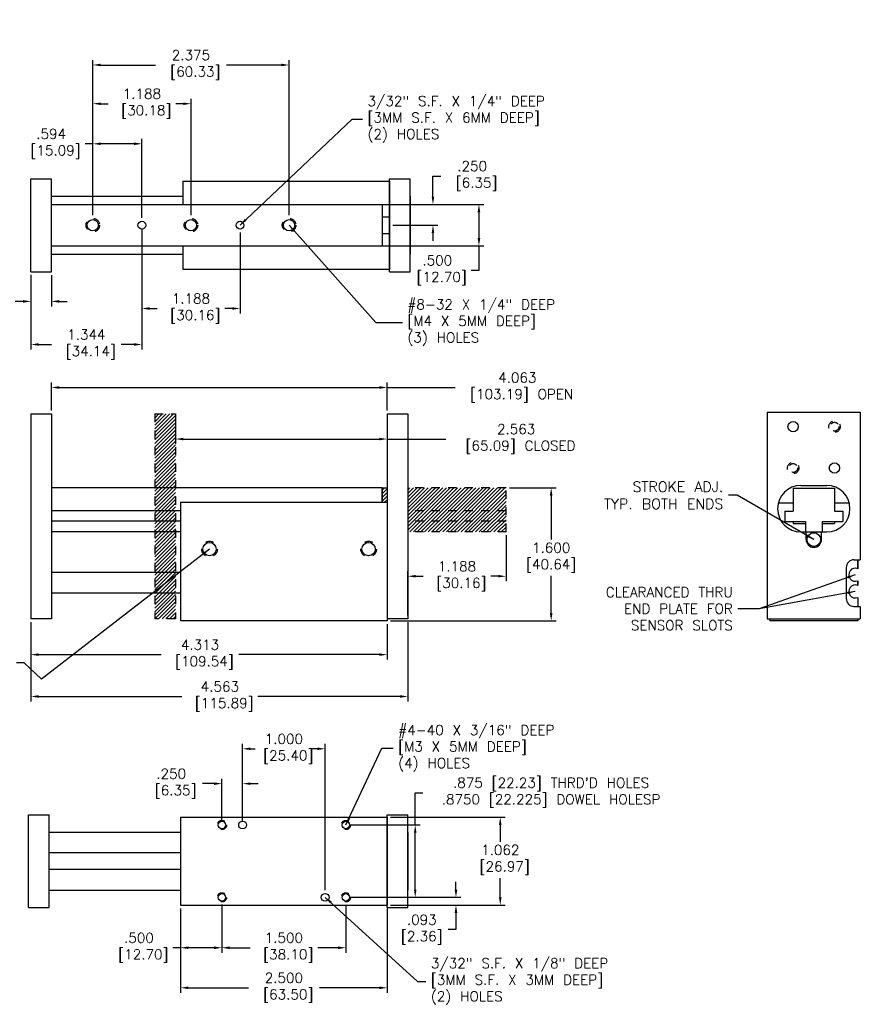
# Model space of a CAD drawing. Extents: x -3 to 46.2, y -6.3 to 11.5.
# Tile 2 of 2: x 3.1 to 13.3, y -6.3 to 5.6. Entities that reach past the tile are written whole.
import ezdxf

# ---------------------------------------------------------------- set-up
doc = ezdxf.new("R2010")
doc.units = 0
doc.header["$MEASUREMENT"] = 0
doc.linetypes.add('DASHED', pattern=[0.75, 0.5, -0.25])
doc.linetypes.add('DASHEDX2', pattern=[1.5, 1, -0.5])
doc.layers.get('0').update_dxf_attribs({"linetype": 'CONTINUOUS'})
doc.layers.get('DEFPOINTS').update_dxf_attribs({"linetype": 'CONTINUOUS'})
doc.styles.get("Standard").update_dxf_attribs({"font": 'txt.shx', "height": 0.12})
doc.styles.add('STYLE1', font='romans.shx', dxfattribs={"height": 0.125})
doc.dimstyles.new('BRITISH__M_', dxfattribs={"dimtxt": 0.125, "dimasz": 0.094, "dimexe": 0.06, "dimexo": 0.04, "dimgap": 0.0625, "dimtad": 0, "dimtih": 1, "dimtoh": 1, "dimdec": 3, "dimzin": 4, "dimtxsty": 'STYLE1', "dimcen": 0.09, "dimazin": 3, "dimtfac": 1, "dimtdec": 3, "dimtofl": 0, "dimtmove": 0, "dimatfit": 3, "dimtolj": 1, "dimtzin": 4})

# ---------------------------------------------------------------- blocks, each defined once
blk = doc.blocks.new('*D1')
at = {"color": 0, "linetype": 'BYBLOCK'}
for p, q in [((3.254, 1.976), (3.254, 1.597)), ((3.504, 1.976), (3.504, 1.597)), ((3.16, 1.657), (3.066, 1.657)), ((3.598, 1.657), (3.692, 1.657))]:
    blk.add_line(p, q, dxfattribs=at)
for points in [[(3.16, 1.673), (3.16, 1.641), (3.254, 1.657)], [(3.598, 1.673), (3.598, 1.641), (3.504, 1.657)]]:
    blk.add_solid(points, dxfattribs=at)
at = {"layer": 'DEFPOINTS', "color": 0, "linetype": 'BYBLOCK'}
for p in [(3.254, 2.016), (3.504, 2.016), (3.254, 1.657)]:
    blk.add_point(p, dxfattribs=at)
at = {"color": 0, "linetype": 'BYBLOCK', "insert": (2.686, 1.657), "char_height": 0.12, "attachment_point": 5}
blk.add_mtext('\\A1;.250\\P [6.35]', dxfattribs=at)
blk = doc.blocks.new('*D2')
at = {"color": 0, "linetype": 'BYBLOCK'}
for p, q in [((4.598, 3.068), (4.598, 1.605)), ((3.254, 2.506), (3.254, 1.605)), ((3.348, 1.665), (3.506, 1.665)), ((4.504, 1.665), (4.346, 1.665))]:
    blk.add_line(p, q, dxfattribs=at)
for points in [[(3.348, 1.681), (3.348, 1.65), (3.254, 1.665)], [(4.504, 1.681), (4.504, 1.65), (4.598, 1.665)]]:
    blk.add_solid(points, dxfattribs=at)
at = {"layer": 'DEFPOINTS', "color": 0, "linetype": 'BYBLOCK'}
for p in [(4.598, 3.108), (3.254, 2.546), (4.598, 1.665)]:
    blk.add_point(p, dxfattribs=at)
at = {"color": 0, "linetype": 'BYBLOCK', "insert": (3.926, 1.665), "char_height": 0.12, "attachment_point": 5}
blk.add_mtext('\\A1;1.344\\P [34.14]', dxfattribs=at)
blk = doc.blocks.new('*D3')
at = {"color": 0, "linetype": 'BYBLOCK'}
for p, q in [((4.598, 2.491), (4.598, 1.511)), ((5.785, 2.491), (5.785, 1.511)), ((4.692, 1.571), (4.781, 1.571)), ((5.691, 1.571), (5.601, 1.571))]:
    blk.add_line(p, q, dxfattribs=at)
for points in [[(4.692, 1.587), (4.692, 1.555), (4.598, 1.571)], [(5.691, 1.587), (5.691, 1.555), (5.785, 1.571)]]:
    blk.add_solid(points, dxfattribs=at)
at = {"layer": 'DEFPOINTS', "color": 0, "linetype": 'BYBLOCK'}
for p in [(4.598, 2.531), (5.785, 2.531), (5.785, 1.571)]:
    blk.add_point(p, dxfattribs=at)
at = {"color": 0, "linetype": 'BYBLOCK', "insert": (5.191, 1.571), "char_height": 0.12, "attachment_point": 5}
blk.add_mtext('\\A1;1.188\\P [30.16]', dxfattribs=at)
blk = doc.blocks.new('*D4')
at = {"color": 0, "linetype": 'BYBLOCK'}
for p, q in [((4.004, 2.701), (4.004, 3.623)), ((4.598, 2.666), (4.598, 3.623)), ((4.004, 3.563), (3.91, 3.563)), ((4.504, 3.563), (4.098, 3.563))]:
    blk.add_line(p, q, dxfattribs=at)
for points in [[(4.098, 3.579), (4.098, 3.548), (4.004, 3.563)], [(4.504, 3.579), (4.504, 3.548), (4.598, 3.563)]]:
    blk.add_solid(points, dxfattribs=at)
at = {"layer": 'DEFPOINTS', "color": 0, "linetype": 'BYBLOCK'}
for p in [(4.004, 3.563), (4.004, 2.661), (4.598, 2.626)]:
    blk.add_point(p, dxfattribs=at)
at = {"color": 0, "linetype": 'BYBLOCK', "insert": (3.5, 3.563), "char_height": 0.12, "attachment_point": 5}
blk.add_mtext('\\A1;.594\\P [15.09]', dxfattribs=at)
blk = doc.blocks.new('*D5')
at = {"color": 0, "linetype": 'BYBLOCK'}
for p, q in [((4.004, 2.701), (4.004, 4.108)), ((5.192, 2.701), (5.192, 4.108)), ((4.098, 4.048), (4.188, 4.048)), ((5.098, 4.048), (5.008, 4.048))]:
    blk.add_line(p, q, dxfattribs=at)
for points in [[(4.098, 4.063), (4.098, 4.032), (4.004, 4.048)], [(5.098, 4.063), (5.098, 4.032), (5.192, 4.048)]]:
    blk.add_solid(points, dxfattribs=at)
at = {"layer": 'DEFPOINTS', "color": 0, "linetype": 'BYBLOCK'}
for p in [(5.192, 4.048), (4.004, 2.661), (5.192, 2.661)]:
    blk.add_point(p, dxfattribs=at)
at = {"color": 0, "linetype": 'BYBLOCK', "insert": (4.598, 4.048), "char_height": 0.12, "attachment_point": 5}
blk.add_mtext('\\A1;1.188\\P [30.18]', dxfattribs=at)
blk = doc.blocks.new('*D6')
at = {"color": 0, "linetype": 'BYBLOCK'}
for p, q in [((4.004, 2.701), (4.004, 4.576)), ((6.379, 2.701), (6.379, 4.576)), ((4.098, 4.516), (4.761, 4.516)), ((6.285, 4.516), (5.621, 4.516))]:
    blk.add_line(p, q, dxfattribs=at)
for points in [[(4.098, 4.532), (4.098, 4.501), (4.004, 4.516)], [(6.285, 4.532), (6.285, 4.501), (6.379, 4.516)]]:
    blk.add_solid(points, dxfattribs=at)
at = {"layer": 'DEFPOINTS', "color": 0, "linetype": 'BYBLOCK'}
for p in [(6.379, 4.516), (4.004, 2.661), (6.379, 2.661)]:
    blk.add_point(p, dxfattribs=at)
at = {"color": 0, "linetype": 'BYBLOCK', "insert": (5.191, 4.516), "char_height": 0.12, "attachment_point": 5}
blk.add_mtext('\\A1;2.375\\P [60.33]', dxfattribs=at)
blk = doc.blocks.new('*D7')
at = {"color": 0, "linetype": 'BYBLOCK'}
for p, q in [((8.12, 2.923), (8.12, 3.173)), ((8.12, 3.173), (8.214, 3.173)), ((7.544, 2.829), (8.18, 2.829)), ((7.634, 2.579), (8.18, 2.579)), ((8.12, 2.485), (8.12, 2.391))]:
    blk.add_line(p, q, dxfattribs=at)
for points in [[(8.104, 2.923), (8.135, 2.923), (8.12, 2.829)], [(8.104, 2.485), (8.135, 2.485), (8.12, 2.579)]]:
    blk.add_solid(points, dxfattribs=at)
at = {"layer": 'DEFPOINTS', "color": 0, "linetype": 'BYBLOCK'}
for p in [(7.504, 2.829), (8.12, 2.829), (7.594, 2.579)]:
    blk.add_point(p, dxfattribs=at)
at = {"color": 0, "linetype": 'BYBLOCK', "insert": (8.594, 3.173), "char_height": 0.12, "attachment_point": 5}
blk.add_mtext('\\A1;.250\\P [6.35]', dxfattribs=at)
blk = doc.blocks.new('*D8')
at = {"color": 0, "linetype": 'BYBLOCK'}
for p, q in [((7.544, 2.829), (8.736, 2.829)), ((8.676, 2.735), (8.676, 2.423)), ((7.544, 2.329), (8.736, 2.329)), ((8.676, 2.329), (8.676, 2.032)), ((8.676, 2.032), (8.582, 2.032))]:
    blk.add_line(p, q, dxfattribs=at)
for points in [[(8.66, 2.735), (8.692, 2.735), (8.676, 2.829)], [(8.66, 2.423), (8.692, 2.423), (8.676, 2.329)]]:
    blk.add_solid(points, dxfattribs=at)
at = {"layer": 'DEFPOINTS', "color": 0, "linetype": 'BYBLOCK'}
for p in [(7.504, 2.829), (7.504, 2.329), (8.676, 2.329)]:
    blk.add_point(p, dxfattribs=at)
at = {"color": 0, "linetype": 'BYBLOCK', "insert": (8.172, 2.032), "char_height": 0.12, "attachment_point": 5}
blk.add_mtext('\\A1;.500\\P [12.70]', dxfattribs=at)
blk = doc.blocks.new('*D9')
at = {"color": 0, "linetype": 'BYBLOCK'}
for p, q in [((9.044, -0.069), (9.61, -0.069)), ((9.55, -0.163), (9.55, -0.693)), ((9.55, -1.583), (9.55, -1.133)), ((7.606, -1.677), (9.61, -1.677))]:
    blk.add_line(p, q, dxfattribs=at)
for points in [[(9.534, -0.163), (9.566, -0.163), (9.55, -0.069)], [(9.534, -1.583), (9.566, -1.583), (9.55, -1.677)]]:
    blk.add_solid(points, dxfattribs=at)
at = {"layer": 'DEFPOINTS', "color": 0, "linetype": 'BYBLOCK'}
for p in [(9.004, -0.069), (7.566, -1.677), (9.55, -1.677)]:
    blk.add_point(p, dxfattribs=at)
at = {"color": 0, "linetype": 'BYBLOCK', "insert": (9.55, -0.913), "char_height": 0.12, "attachment_point": 5}
blk.add_mtext('\\A1;1.600\\P[40.64]', dxfattribs=at)
blk = doc.blocks.new('*D10')
at = {"color": 0, "linetype": 'BYBLOCK'}
for p, q in [((3.254, -1.693), (3.254, -2.146)), ((7.566, -1.717), (7.566, -2.146)), ((3.348, -2.086), (4.831, -2.086)), ((7.472, -2.086), (5.771, -2.086))]:
    blk.add_line(p, q, dxfattribs=at)
for points in [[(3.348, -2.07), (3.348, -2.101), (3.254, -2.086)], [(7.472, -2.07), (7.472, -2.101), (7.566, -2.086)]]:
    blk.add_solid(points, dxfattribs=at)
at = {"layer": 'DEFPOINTS', "color": 0, "linetype": 'BYBLOCK'}
for p in [(3.254, -1.653), (7.566, -1.677), (7.566, -2.086)]:
    blk.add_point(p, dxfattribs=at)
at = {"color": 0, "linetype": 'BYBLOCK', "insert": (5.301, -2.086), "char_height": 0.12, "attachment_point": 5}
blk.add_mtext('\\A1;4.313\\P [109.54]', dxfattribs=at)
blk = doc.blocks.new('*D11')
at = {"color": 0, "linetype": 'BYBLOCK'}
for p, q in [((5.472, -3.646), (5.333, -3.646)), ((5.566, -4.106), (5.566, -3.586)), ((5.816, -4.106), (5.816, -3.586)), ((5.91, -3.646), (6.004, -3.646))]:
    blk.add_line(p, q, dxfattribs=at)
for points in [[(5.472, -3.631), (5.472, -3.662), (5.566, -3.646)], [(5.91, -3.631), (5.91, -3.662), (5.816, -3.646)]]:
    blk.add_solid(points, dxfattribs=at)
at = {"layer": 'DEFPOINTS', "color": 0, "linetype": 'BYBLOCK'}
for p in [(5.566, -3.646), (5.566, -4.146), (5.816, -4.146)]:
    blk.add_point(p, dxfattribs=at)
at = {"color": 0, "linetype": 'BYBLOCK', "insert": (4.953, -3.646), "char_height": 0.12, "attachment_point": 5}
blk.add_mtext('\\A1;.250\\P [6.35]', dxfattribs=at)
blk = doc.blocks.new('*D12')
at = {"color": 0, "linetype": 'BYBLOCK'}
for p, q in [((5.816, -4.013), (5.816, -3.165)), ((6.816, -4.934), (6.816, -3.165)), ((5.91, -3.225), (5.97, -3.225)), ((6.722, -3.225), (6.662, -3.225))]:
    blk.add_line(p, q, dxfattribs=at)
for points in [[(5.91, -3.209), (5.91, -3.24), (5.816, -3.225)], [(6.722, -3.209), (6.722, -3.24), (6.816, -3.225)]]:
    blk.add_solid(points, dxfattribs=at)
at = {"layer": 'DEFPOINTS', "color": 0, "linetype": 'BYBLOCK'}
for p in [(6.816, -3.225), (5.816, -4.053), (6.816, -4.974)]:
    blk.add_point(p, dxfattribs=at)
at = {"color": 0, "linetype": 'BYBLOCK', "insert": (6.316, -3.225), "char_height": 0.12, "attachment_point": 5}
blk.add_mtext('\\A1;1.000\\P [25.40]', dxfattribs=at)
blk = doc.blocks.new('*D13')
at = {"color": 0, "linetype": 'BYBLOCK'}
for p, q in [((5.566, -5.106), (5.566, -5.691)), ((5.066, -5.155), (5.066, -5.691)), ((5.066, -5.631), (4.972, -5.631)), ((5.472, -5.631), (5.16, -5.631))]:
    blk.add_line(p, q, dxfattribs=at)
for points in [[(5.16, -5.615), (5.16, -5.647), (5.066, -5.631)], [(5.472, -5.615), (5.472, -5.647), (5.566, -5.631)]]:
    blk.add_solid(points, dxfattribs=at)
at = {"layer": 'DEFPOINTS', "color": 0, "linetype": 'BYBLOCK'}
for p in [(5.066, -5.115), (5.566, -5.066), (5.066, -5.631)]:
    blk.add_point(p, dxfattribs=at)
at = {"color": 0, "linetype": 'BYBLOCK', "insert": (4.562, -5.631), "char_height": 0.12, "attachment_point": 5}
blk.add_mtext('\\A1;.500\\P [12.70]', dxfattribs=at)
blk = doc.blocks.new('*D14')
at = {"color": 0, "linetype": 'BYBLOCK'}
for p, q in [((5.566, -5.117), (5.566, -5.691)), ((7.066, -5.117), (7.066, -5.691)), ((5.66, -5.631), (5.906, -5.631)), ((6.972, -5.631), (6.726, -5.631))]:
    blk.add_line(p, q, dxfattribs=at)
for points in [[(5.66, -5.615), (5.66, -5.647), (5.566, -5.631)], [(6.972, -5.615), (6.972, -5.647), (7.066, -5.631)]]:
    blk.add_solid(points, dxfattribs=at)
at = {"layer": 'DEFPOINTS', "color": 0, "linetype": 'BYBLOCK'}
for p in [(5.566, -5.077), (7.066, -5.077), (7.066, -5.631)]:
    blk.add_point(p, dxfattribs=at)
at = {"color": 0, "linetype": 'BYBLOCK', "insert": (6.316, -5.631), "char_height": 0.12, "attachment_point": 5}
blk.add_mtext('\\A1;1.500\\P [38.10]', dxfattribs=at)
blk = doc.blocks.new('*D15')
at = {"color": 0, "linetype": 'BYBLOCK'}
for p, q in [((5.066, -5.155), (5.066, -6.175)), ((7.566, -5.155), (7.566, -6.175)), ((5.16, -6.115), (5.886, -6.115)), ((7.472, -6.115), (6.746, -6.115))]:
    blk.add_line(p, q, dxfattribs=at)
for points in [[(5.16, -6.1), (5.16, -6.131), (5.066, -6.115)], [(7.472, -6.1), (7.472, -6.131), (7.566, -6.115)]]:
    blk.add_solid(points, dxfattribs=at)
at = {"layer": 'DEFPOINTS', "color": 0, "linetype": 'BYBLOCK'}
for p in [(5.066, -5.115), (7.566, -5.115), (7.566, -6.115)]:
    blk.add_point(p, dxfattribs=at)
at = {"color": 0, "linetype": 'BYBLOCK', "insert": (6.316, -6.115), "char_height": 0.12, "attachment_point": 5}
blk.add_mtext('\\A1;2.500\\P [63.50]', dxfattribs=at)
blk = doc.blocks.new('*D16')
at = {"color": 0, "linetype": 'BYBLOCK'}
for p, q in [((8.398, -4.927), (8.398, -4.833)), ((7.162, -5.021), (8.458, -5.021)), ((7.606, -5.115), (8.458, -5.115)), ((8.398, -5.209), (8.398, -5.412)), ((8.398, -5.412), (8.304, -5.412))]:
    blk.add_line(p, q, dxfattribs=at)
for points in [[(8.382, -4.927), (8.414, -4.927), (8.398, -5.021)], [(8.382, -5.209), (8.414, -5.209), (8.398, -5.115)]]:
    blk.add_solid(points, dxfattribs=at)
at = {"layer": 'DEFPOINTS', "color": 0, "linetype": 'BYBLOCK'}
for p in [(7.122, -5.021), (7.566, -5.115), (8.398, -5.115)]:
    blk.add_point(p, dxfattribs=at)
at = {"color": 0, "linetype": 'BYBLOCK', "insert": (7.984, -5.412), "char_height": 0.12, "attachment_point": 5}
blk.add_mtext('\\A1;.093\\P[2.36]', dxfattribs=at)
blk = doc.blocks.new('*D17')
at = {"color": 0, "linetype": 'BYBLOCK'}
for p, q in [((7.905, -4.146), (7.905, -3.756)), ((7.905, -3.756), (7.999, -3.756)), ((7.106, -4.146), (7.965, -4.146)), ((7.905, -4.927), (7.905, -4.24)), ((7.106, -5.021), (7.965, -5.021))]:
    blk.add_line(p, q, dxfattribs=at)
for points in [[(7.889, -4.24), (7.921, -4.24), (7.905, -4.146)], [(7.889, -4.927), (7.921, -4.927), (7.905, -5.021)]]:
    blk.add_solid(points, dxfattribs=at)
at = {"layer": 'DEFPOINTS', "color": 0, "linetype": 'BYBLOCK'}
for p in [(7.066, -4.146), (7.066, -5.021), (7.905, -5.021)]:
    blk.add_point(p, dxfattribs=at)
at = {"color": 0, "linetype": 'BYBLOCK', "insert": (9.549, -3.756), "char_height": 0.12, "attachment_point": 5}
blk.add_mtext("\\A1;.875 [22.23] THRD'D HOLES\\P.8750 [22.225] DOWEL HOLESP", dxfattribs=at)
blk = doc.blocks.new('*D18')
at = {"color": 0, "linetype": 'BYBLOCK'}
for p, q in [((7.606, -4.053), (8.994, -4.053)), ((8.934, -4.147), (8.934, -4.348)), ((8.934, -5.021), (8.934, -4.788)), ((7.606, -5.115), (8.994, -5.115))]:
    blk.add_line(p, q, dxfattribs=at)
for points in [[(8.918, -4.147), (8.95, -4.147), (8.934, -4.053)], [(8.918, -5.021), (8.95, -5.021), (8.934, -5.115)]]:
    blk.add_solid(points, dxfattribs=at)
at = {"layer": 'DEFPOINTS', "color": 0, "linetype": 'BYBLOCK'}
for p in [(7.566, -4.053), (7.566, -5.115), (8.934, -5.115)]:
    blk.add_point(p, dxfattribs=at)
at = {"color": 0, "linetype": 'BYBLOCK', "insert": (8.934, -4.568), "char_height": 0.12, "attachment_point": 5}
blk.add_mtext('\\A1;1.062\\P [26.97]', dxfattribs=at)
blk = doc.blocks.new('*D91')
at = {"color": 0, "linetype": 'BYBLOCK'}
for p, q in [((3.254, -1.693), (3.254, -2.652)), ((7.816, -1.693), (7.816, -2.652)), ((3.348, -2.592), (5.081, -2.592)), ((7.722, -2.592), (6.001, -2.592))]:
    blk.add_line(p, q, dxfattribs=at)
for points in [[(3.348, -2.576), (3.348, -2.607), (3.254, -2.592)], [(7.722, -2.576), (7.722, -2.607), (7.816, -2.592)]]:
    blk.add_solid(points, dxfattribs=at)
at = {"layer": 'DEFPOINTS', "color": 0, "linetype": 'BYBLOCK'}
for p in [(3.254, -1.653), (7.816, -1.653), (7.816, -2.592)]:
    blk.add_point(p, dxfattribs=at)
at = {"color": 0, "linetype": 'BYBLOCK', "insert": (5.541, -2.592), "char_height": 0.12, "attachment_point": 5}
blk.add_mtext('\\A1;4.563\\P [115.89]', dxfattribs=at)
blk = doc.blocks.new('*D92')
at = {"color": 0, "linetype": 'BYBLOCK'}
for p, q in [((9.004, -0.641), (9.004, -1.198)), ((7.816, -1.613), (7.816, -1.078)), ((7.91, -1.138), (8, -1.138)), ((8.91, -1.138), (8.82, -1.138))]:
    blk.add_line(p, q, dxfattribs=at)
for points in [[(7.91, -1.122), (7.91, -1.153), (7.816, -1.138)], [(8.91, -1.122), (8.91, -1.153), (9.004, -1.138)]]:
    blk.add_solid(points, dxfattribs=at)
at = {"layer": 'DEFPOINTS', "color": 0, "linetype": 'BYBLOCK'}
for p in [(9.004, -0.601), (7.816, -1.138), (7.816, -1.653)]:
    blk.add_point(p, dxfattribs=at)
at = {"color": 0, "linetype": 'BYBLOCK', "insert": (8.41, -1.138), "char_height": 0.12, "attachment_point": 5}
blk.add_mtext('\\A1;1.188\\P [30.16]', dxfattribs=at)
blk = doc.blocks.new('*D93')
at = {"color": 0, "linetype": 'BYBLOCK'}
for p, q in [((5.004, 0.785), (5.004, 0.462)), ((7.566, 0.785), (7.566, 0.462)), ((5.098, 0.522), (7.472, 0.522)), ((7.566, 0.522), (8.276, 0.522))]:
    blk.add_line(p, q, dxfattribs=at)
for points in [[(5.098, 0.537), (5.098, 0.506), (5.004, 0.522)], [(7.472, 0.537), (7.472, 0.506), (7.566, 0.522)]]:
    blk.add_solid(points, dxfattribs=at)
at = {"layer": 'DEFPOINTS', "color": 0, "linetype": 'BYBLOCK'}
for p in [(5.004, 0.825), (7.566, 0.825), (7.566, 0.522)]:
    blk.add_point(p, dxfattribs=at)
at = {"color": 0, "linetype": 'BYBLOCK', "insert": (9.126, 0.522), "char_height": 0.12, "attachment_point": 5}
blk.add_mtext('\\A1;2.563\\P [65.09] CLOSED', dxfattribs=at)
blk = doc.blocks.new('*D94')
at = {"color": 0, "linetype": 'BYBLOCK'}
for p, q in [((3.504, 0.865), (3.504, 1.205)), ((7.566, 0.865), (7.566, 1.205)), ((3.598, 1.145), (7.472, 1.145)), ((7.566, 1.145), (8.39, 1.145))]:
    blk.add_line(p, q, dxfattribs=at)
for points in [[(3.598, 1.161), (3.598, 1.129), (3.504, 1.145)], [(7.472, 1.161), (7.472, 1.129), (7.566, 1.145)]]:
    blk.add_solid(points, dxfattribs=at)
at = {"layer": 'DEFPOINTS', "color": 0, "linetype": 'BYBLOCK'}
for p in [(3.504, 1.145), (3.504, 0.825), (7.566, 0.825)]:
    blk.add_point(p, dxfattribs=at)
at = {"color": 0, "linetype": 'BYBLOCK', "insert": (9.14, 1.145), "char_height": 0.12, "attachment_point": 5}
blk.add_mtext('\\A1;4.063\\P [103.19] OPEN', dxfattribs=at)

msp = doc.modelspace()

# ---------------------------------------------------------------- hatches: boundary and pattern name
at = {"linetype": 'CONTINUOUS'}
h = msp.add_hatch(dxfattribs=at)
h.set_pattern_fill('ANSI31', color=256, scale=0.25, style=0)
h.paths.add_polyline_path([(5.0036, 0.8251), (4.7536, 0.8251), (4.7536, -0.0694), (5.0036, -0.0694)])
h.paths.add_polyline_path([(5.0036, -0.0694), (4.7536, -0.0694), (4.7536, -0.3474), (5.0036, -0.3474)])
h.paths.add_polyline_path([(5.0036, -0.3474), (4.7536, -0.3474), (4.7536, -0.4724), (5.0036, -0.4724)])
h.paths.add_polyline_path([(5.0036, -0.4724), (4.7536, -0.4724), (4.7536, -0.6006), (5.0036, -0.6006)])
h.paths.add_polyline_path([(5.0036, -0.6006), (4.7536, -0.6006), (4.7536, -1.093), (5.0036, -1.093)])
h.paths.add_polyline_path([(5.0036, -1.093), (4.7536, -1.093), (4.7536, -1.343), (5.0036, -1.343)])
h.paths.add_polyline_path([(5.0036, -1.343), (4.7536, -1.343), (4.7536, -1.6534), (5.0036, -1.6534)])
h.paths.add_polyline_path([(9.0036, -0.0694), (7.8161, -0.0694), (7.8161, -0.3474), (9.0036, -0.3474)])
h.paths.add_polyline_path([(9.0036, -0.3474), (7.8161, -0.3474), (7.8161, -0.4724), (9.0036, -0.4724)])
h.paths.add_polyline_path([(9.0036, -0.4724), (7.8161, -0.4724), (7.8161, -0.6006), (9.0036, -0.6006)])
h.paths.add_polyline_path([(7.5661, -0.0694), (7.5036, -0.0694), (7.5036, -0.2474), (7.5661, -0.2474)])

# ---------------------------------------------------------------- linework, layer by layer
for p, q in [((3.2536, 3.6705), (3.5036, 3.6705)), ((3.2536, 2.546), (3.2536, 3.6705)), ((3.5036, 2.546), (3.5036, 3.6705)), ((5.0938, 3.6393), (7.5938, 3.6393)), ((5.0938, 3.6393), (5.0938, 3.3583)), ((7.5938, 3.6705), (7.8438, 3.6705)), ((7.5938, 2.546), (7.5938, 3.6705)), ((7.5938, 3.6393), (7.5938, 2.5773)), ((7.5938, 3.6393), (7.5938, 2.5773)), ((7.8438, 2.546), (7.8438, 3.6705)), ((3.5036, 3.4583), (5.0938, 3.4583)), ((7.8438, 3.4583), (7.8438, 2.7583)), ((3.5036, 3.3583), (7.5938, 3.3583)), ((7.5036, 3.3583), (7.5036, 2.8583)), ((7.5036, 3.2083), (7.5938, 3.2083)), ((7.5036, 3.0083), (7.5938, 3.0083)), ((3.5036, 2.8583), (7.5938, 2.8583)), ((5.0938, 2.8583), (5.0938, 2.5773)), ((3.5036, 2.7583), (5.0938, 2.7583)), ((3.2536, 2.546), (3.5036, 2.546)), ((5.0938, 2.5773), (7.5938, 2.5773)), ((7.5938, 2.546), (7.8438, 2.546)), ((12.1654, 0.8466), (12.1654, -1.6534)), ((12.1654, 0.8466), (13.2904, 0.8466)), ((13.2904, 0.8466), (13.2904, -0.9389)), ((3.2536, 0.8251), (3.5036, 0.8251)), ((3.2536, 0.8251), (3.2536, -1.6534)), ((3.5036, 0.8251), (3.5036, -1.6534)), ((7.5661, 0.8251), (7.8161, 0.8251)), ((7.5661, 0.8251), (7.5661, -1.6534)), ((7.8161, 0.8251), (7.8161, -1.6534)), ((3.2536, -0.0909), (3.2536, -1.6534)), ((7.5036, -0.0694), (3.5036, -0.0694)), ((3.5036, -0.0909), (3.5036, -1.6534)), ((7.5036, -0.0694), (7.5036, -0.2474)), ((7.5036, -0.2474), (7.5036, -0.0694)), ((12.4779, -0.0724), (12.9779, -0.0724)), ((12.4779, -0.0724), (12.4779, -0.3524)), ((12.5715, -0.0391), (12.8844, -0.0391)), ((12.9779, -0.0724), (12.9779, -0.3524)), ((5.0661, -0.3474), (3.5036, -0.3474)), ((5.0661, -0.2474), (5.0661, -1.6774)), ((7.5661, -0.2474), (5.0661, -0.2474)), ((7.5661, -0.2474), (7.5661, -1.6774)), ((12.2991, -0.2504), (12.4769, -0.2504)), ((12.3779, -0.3504), (12.3779, -0.4754)), ((12.3779, -0.3504), (12.4769, -0.3504)), ((12.3779, -0.3524), (12.4779, -0.3524)), ((12.4769, -0.2504), (12.4769, -0.3504)), ((12.9779, -0.3524), (13.0779, -0.3524)), ((12.9789, -0.2504), (13.1568, -0.2504)), ((12.9789, -0.2504), (12.9789, -0.3504)), ((12.9789, -0.3504), (13.0779, -0.3504)), ((13.0779, -0.3504), (13.0779, -0.4754)), ((13.0779, -0.3524), (13.0779, -0.4754)), ((5.0661, -0.4724), (3.5036, -0.4724)), ((12.3779, -0.4754), (12.4779, -0.4754)), ((12.3779, -0.4754), (12.6289, -0.4754)), ((12.4779, -0.4754), (12.4779, -0.5004)), ((12.6279, -0.4754), (12.6279, -0.6016)), ((12.8269, -0.4754), (13.0779, -0.4754)), ((12.8279, -0.4754), (12.8279, -0.6016)), ((12.9779, -0.4754), (12.9779, -0.5004)), ((12.9779, -0.4754), (13.0779, -0.4754)), ((12.4779, -0.5004), (12.6279, -0.5004)), ((12.8279, -0.5004), (12.9779, -0.5004)), ((5.0661, -0.6006), (3.5036, -0.6006)), ((12.5715, -0.6016), (12.6342, -0.6016)), ((12.6342, -0.6939), (12.6342, -0.6016)), ((12.6342, -0.6024), (12.8217, -0.6024)), ((12.8217, -0.6016), (12.8844, -0.6016)), ((12.8217, -0.6939), (12.8217, -0.6016)), ((13.2139, -0.9389), (13.2904, -0.9389)), ((13.2589, -1.0466), (13.2589, -0.9389)), ((13.2589, -0.9389), (13.2589, -1.0466)), ((13.1199, -1.0329), (13.1199, -1.4079)), ((13.2589, -1.1922), (13.2589, -1.2486)), ((13.2589, -1.2486), (13.2589, -1.1922)), ((13.2589, -1.1922), (13.2589, -1.2486)), ((13.2589, -1.3942), (13.2589, -1.5019)), ((13.2139, -1.5019), (13.2904, -1.5019)), ((13.2904, -1.5019), (13.2904, -1.6534)), ((3.5036, -1.6534), (3.2536, -1.6534)), ((3.5036, -1.6534), (3.2536, -1.6534)), ((7.8161, -1.6534), (7.5661, -1.6534)), ((12.1654, -1.6534), (13.2904, -1.6534)), ((12.1654, -1.6534), (13.2904, -1.6534)), ((12.1967, -1.6534), (12.1967, -1.6774)), ((13.2591, -1.6534), (13.2591, -1.6774)), ((7.5661, -1.6774), (5.0661, -1.6774)), ((13.2591, -1.6774), (12.1967, -1.6774)), ((3.2259, -4.0215), (3.4759, -4.0215)), ((3.2259, -5.146), (3.2259, -4.0215)), ((3.4759, -5.146), (3.4759, -4.0215)), ((7.5661, -4.0215), (7.8161, -4.0215)), ((7.5661, -5.146), (7.5661, -4.0215)), ((7.8161, -5.146), (7.8161, -4.0215)), ((5.0661, -4.0527), (5.0661, -5.1147)), ((5.0661, -4.0527), (7.5661, -4.0527)), ((7.5661, -4.0527), (7.5661, -5.1147)), ((7.5661, -4.0527), (7.5661, -5.1147)), ((7.5661, -4.0527), (7.5661, -5.1147)), ((3.4759, -4.2337), (5.0661, -4.2337)), ((7.8161, -4.2337), (7.8161, -4.9337)), ((3.4759, -4.9337), (5.0661, -4.9337)), ((5.0661, -5.1147), (7.5661, -5.1147)), ((3.2259, -5.146), (3.4759, -5.146)), ((7.5661, -5.146), (7.8161, -5.146))]:
    msp.add_line(p, q)
at = {"linetype": 'DASHED', "ltscale": 0.0935}
for p, q in [((4.7536, 0.8251), (4.7536, -1.6534)), ((4.7536, 0.8251), (5.0036, 0.8251)), ((5.0036, 0.8251), (5.0036, -1.6534)), ((7.5036, -0.0694), (7.5661, -0.0694)), ((9.0036, -0.0694), (7.8161, -0.0694)), ((9.0036, -0.6006), (9.0036, -0.0694)), ((9.0036, -0.3474), (7.8161, -0.3474)), ((9.0036, -0.4724), (7.8161, -0.4724)), ((9.0036, -0.6006), (7.8161, -0.6006)), ((5.0036, -1.6534), (4.7536, -1.6534))]:
    msp.add_line(p, q, dxfattribs=at)
at = {"linetype": 'CONTINUOUS'}
for p, q in [((5.0661, -1.093), (3.5036, -1.093)), ((5.0661, -1.343), (3.5036, -1.343)), ((5.0661, -4.4837), (3.4759, -4.4837)), ((5.0661, -4.6837), (3.4759, -4.6837))]:
    msp.add_line(p, q, dxfattribs=at)
at = {"linetype": 'DASHED', "ltscale": 0.125}
for centre in [(4.0036, 3.1083), (5.1916, 3.1083), (6.3786, 3.1083)]:
    msp.add_circle(centre, 0.082, dxfattribs=at)
for centre, radius in [((4.0036, 3.1083), 0.068), ((4.5976, 3.1083), 0.0473), ((5.1916, 3.1083), 0.068), ((5.7851, 3.1083), 0.0473), ((6.3786, 3.1083), 0.068), ((12.4779, 0.6716), 0.0625), ((12.9779, 0.1716), 0.0625), ((12.7279, -0.6939), 0.082), ((5.4161, -0.8094), 0.0805), ((7.3411, -0.8094), 0.0805), ((5.5661, -4.1462), 0.0445), ((5.8161, -4.1462), 0.0473), ((7.0661, -4.1462), 0.0445), ((5.5661, -5.0212), 0.0445), ((6.8161, -5.0212), 0.0473), ((7.0661, -5.0212), 0.0445)]:
    msp.add_circle(centre, radius)
at = {"linetype": 'DASHED', "ltscale": 0.156}
for centre, radius in [((12.9779, 0.6716), 0.069), ((12.9779, 0.6716), 0.0532), ((12.4779, 0.1716), 0.069), ((12.4779, 0.1716), 0.0532)]:
    msp.add_circle(centre, radius, dxfattribs=at)
at = {"linetype": 'DASHEDX2', "ltscale": 0.062}
for centre in [(5.4161, -0.8094), (7.3411, -0.8094)]:
    msp.add_circle(centre, 0.095, dxfattribs=at)
at = {"linetype": 'DASHEDX2', "ltscale": 0.031}
for centre in [(5.5661, -4.1462), (7.0661, -4.1462), (5.5661, -5.0212), (7.0661, -5.0212)]:
    msp.add_circle(centre, 0.056, dxfattribs=at)
for centre, radius, start, end in [((12.5715, -0.3204), 0.2812, 90, 270), ((12.8844, -0.3204), 0.2812, 270, 90), ((12.7279, -0.6939), 0.0938, 180, 0), ((13.2139, -1.0329), 0.094, 90, 180), ((13.2289, -1.1194), 0.0788, 67.60731, 292.39269), ((13.2289, -1.3214), 0.0788, 67.60731, 292.39269), ((13.2139, -1.4079), 0.094, 180, 270)]:
    msp.add_arc(centre, radius, start, end)

# ---------------------------------------------------------------- texts
at = {"linetype": 'CONTINUOUS', "char_height": 0.125, "attachment_point": 4}
for insert in [(10.4219, 5.5938), (10.1719, 2.7656), (11.1562, 0.2656)]:
    msp.add_mtext('{ }', dxfattribs=dict(at, insert=insert))
for s, insert, char_height, attachment_point in [('3/32" S.F. X 1/4" DEEP\\P[3MM S.F. X 6MM DEEP]\\P(2) HOLES', (7.3281, 4.3898), 0.12, 4), ('#8-32 X 1/4" DEEP\\P[M4 X 5MM DEEP]\\P(3) HOLES', (7.8105, 1.9301), 0.12, 4), ('\\A1;STROKE ADJ.\\PTYP. BOTH ENDS', (11.6321, -0.1588), 0.125, 6), ('CLEARANCED THRU\\PEND PLATE FOR\\PSENSOR SLOTS', (11.7467, -1.5306), 0.12, 6), ('#4-40 X 3/16" DEEP\\P[M3 X 5MM DEEP]\\P(4) HOLES', (7.6993, -3.2179), 0.12, 4), ('3/32" S.F. X 1/8" DEEP\\P[3MM S.F. X 3MM DEEP]\\P(2) HOLES', (8.0947, -6.0385), 0.12, 4)]:
    msp.add_mtext(s, dxfattribs=dict(insert=insert, char_height=char_height, attachment_point=attachment_point))

# ---------------------------------------------------------------- dimensions: what is measured, and where the dimension line sits
at = {"linetype": 'CONTINUOUS'}
for base, p1, p2, picture, middle, set_off in [((6.3786, 5.046), (4.0036, 3.1903), (6.3786, 3.1903), '*D6', (5.1911, 5.046), (0, 0.5297)), ((5.1916, 4.5773), (4.0036, 3.1903), (5.1916, 3.1903), '*D5', (4.5976, 4.5773), (0, 0.5297)), ((4.0036, 4.0929), (4.5976, 3.1555), (4.0036, 3.1903), '*D4', (3.4996, 4.0929), (0, 0.5297)), ((5.7850581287, 2.1007792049), (4.5975581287, 3.0610183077), (5.7850581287, 3.0610183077), '*D3', (5.1913081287, 2.1007792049), (0, 0.5296648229)), ((3.2536, 2.1866), (3.5036, 2.546), (3.2536, 2.546), '*D1', (2.6856, 2.1866), (0, 0.5297))]:
    dim = msp.add_linear_dim(base=base, p1=p1, p2=p2, dimstyle='BRITISH__M_', override={"dimtxt": 0.12, "dimgap": 0.06, "dimpost": '\\P', "dimtxsty": 'STANDARD'}, dxfattribs=at)
    dim.commit()
    dim.dimension.update_dxf_attribs({"geometry": picture, "text_midpoint": middle, "insert": set_off})
for base, p1, p2, picture, middle in [((8.1197, 3.3583), (7.5938, 3.1083), (7.5036, 3.3583), '*D7', (8.5938, 3.7023)), ((8.6759, 2.8583), (7.5036, 3.3583), (7.5036, 2.8583), '*D8', (8.1719, 2.5616))]:
    dim = msp.add_linear_dim(base=base, p1=p1, p2=p2, angle=90, dimstyle='BRITISH__M_', override={"dimtxt": 0.12, "dimgap": 0.06, "dimpost": '\\P', "dimtxsty": 'STANDARD'}, dxfattribs=at)
    dim.commit()
    dim.dimension.update_dxf_attribs({"geometry": picture, "text_midpoint": middle, "dimtype": 160, "insert": (0, 0.5297)})
for base, p1, p2, picture, middle in [((4.5976, 1.6652), (3.2536, 2.546), (4.5976, 3.1083), '*D2', (3.9256, 1.6652)), ((7.8160581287, -1.137553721), (9.0035581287, -0.6006408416), (7.8160581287, -1.6533908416), '*D92', (8.4098081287, -1.137553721)), ((5.0661, -5.6309), (5.5661, -5.0657), (5.0661, -5.1147), '*D13', (4.5621, -5.6309)), ((7.5661, -6.1152), (5.0661, -5.1147), (7.5661, -5.1147), '*D15', (6.3161, -6.1152)), ((7.0661, -5.6309), (5.5661, -5.0772), (7.0661, -5.0772), '*D14', (6.3161, -5.6309))]:
    dim = msp.add_linear_dim(base=base, p1=p1, p2=p2, dimstyle='BRITISH__M_', override={"dimtxt": 0.12, "dimgap": 0.06, "dimpost": '\\P', "dimtxsty": 'STANDARD'}, dxfattribs=at)
    dim.commit()
    dim.dimension.update_dxf_attribs({"geometry": picture, "text_midpoint": middle})
for base, p1, p2, text, picture, middle in [((3.5035581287, 1.1450820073), (7.5660581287, 0.8251091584), (3.5035581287, 0.8251091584), '<> OPEN', '*D94', (9.1404373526, 1.1450820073)), ((7.5660581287, 0.5215377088), (5.0035581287, 0.8251091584), (7.5660581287, 0.8251091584), '<> CLOSED', '*D93', (9.1259278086, 0.5215377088))]:
    dim = msp.add_linear_dim(base=base, p1=p1, p2=p2, text=text, dimstyle='BRITISH__M_', override={"dimtxt": 0.12, "dimgap": 0.06, "dimpost": '\\P', "dimtxsty": 'STANDARD'}, dxfattribs=at)
    dim.commit()
    dim.dimension.update_dxf_attribs({"geometry": picture, "text_midpoint": middle, "dimtype": 160})
for base, p1, p2, text, override, picture, middle in [((9.5499, -1.6774), (9.0036, -0.0694), (7.5661, -1.6774), '1.600\\P[40.64]', {"dimtxt": 0.12, "dimgap": 0.06, "dimpost": '\\P', "dimtxsty": 'STANDARD'}, '*D9', (9.5499, -0.913)), ((7.9049, -5.0212), (7.0661, -4.1462), (7.0661, -5.0212), "<> THRD'D HOLES\\P.8750 [22.225] DOWEL HOLESP", {"dimtxt": 0.12, "dimgap": 0.06, "dimpost": '', "dimtxsty": 'STANDARD'}, '*D17', (9.5489, -3.7559)), ((8.3979, -5.1147), (7.1221, -5.0212), (7.5661, -5.1147), '.093\\P[2.36]', {"dimtxt": 0.12, "dimgap": 0.06, "dimpost": '\\P', "dimtxsty": 'STANDARD'}, '*D16', (7.9839, -5.4121))]:
    dim = msp.add_linear_dim(base=base, p1=p1, p2=p2, angle=90, text=text, dimstyle='BRITISH__M_', override=override, dxfattribs=at)
    dim.commit()
    dim.dimension.update_dxf_attribs({"geometry": picture, "text_midpoint": middle, "dimtype": 160})
for base, p1, p2, picture, middle in [((7.5660581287, -2.0855284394), (3.2535581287, -1.6533908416), (7.5660581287, -1.6773908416), '*D10', (5.301204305, -2.0855284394)), ((7.8160581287, -2.591602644), (3.2535581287, -1.6533908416), (7.8160581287, -1.6533908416), '*D91', (5.5410646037, -2.591602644)), ((6.8161, -3.2246), (5.8161, -4.0527), (6.8161, -4.974), '*D12', (6.3161, -3.2246)), ((5.5661, -3.6465), (5.8161, -4.1462), (5.5661, -4.1462), '*D11', (4.9531, -3.6465))]:
    dim = msp.add_linear_dim(base=base, p1=p1, p2=p2, dimstyle='BRITISH__M_', override={"dimtxt": 0.12, "dimgap": 0.06, "dimpost": '\\P', "dimtxsty": 'STANDARD'}, dxfattribs=at)
    dim.commit()
    dim.dimension.update_dxf_attribs({"geometry": picture, "text_midpoint": middle, "dimtype": 160})
dim = msp.add_linear_dim(base=(8.9341, -5.1147), p1=(7.5661, -4.0527), p2=(7.5661, -5.1147), angle=90, dimstyle='BRITISH__M_', override={"dimtxt": 0.12, "dimgap": 0.06, "dimpost": '\\P', "dimtxsty": 'STANDARD'}, dxfattribs=at)
dim.commit()
dim.dimension.update_dxf_attribs({"geometry": '*D18', "text_midpoint": (8.9341, -4.5684), "dimtype": 160})

# ---------------------------------------------------------------- leaders
at = {"annotation_type": 0, "has_hookline": 1}
for points, hookline_direction, text_width in [([(5.7851, 3.1083), (7.1406, 4.3898), (7.2681, 4.3898)], 0, 2.32), ([(6.3786, 3.1083), (7.4274, 1.9308), (7.7505, 1.9301)], 0, 1.92), ([(5.4161, -0.8094), (3.3825, -2.3844), (3.1735, -2.1848), (3.0795, -2.1848)], 1, 1.86), ([(7.0661, -4.1462), (7.4995, -3.2181), (7.6393, -3.2179)], 0, 2.02), ([(6.8161, -5.0212), (7.9338, -6.0384), (8.0347, -6.0385)], 0, 2.32)]:
    msp.add_leader(points, dimstyle='BRITISH__M_', override={"dimtxt": 0.12, "dimgap": 0.06, "dimtxsty": 'STANDARD'}, dxfattribs=dict(at, hookline_direction=hookline_direction, text_width=text_width))
at = {"annotation_type": 0, "has_hookline": 1, "hookline_direction": 1}
for points, text_width in [([(12.7279, -0.6939), (11.7988, -0.1588), (11.6946, -0.1588)], 1.625), ([(13.2289, -1.3214), (12.0646, -1.5308), (11.8092, -1.5306)], 1.76)]:
    msp.add_leader(points, dimstyle='BRITISH__M_', dxfattribs=dict(at, text_width=text_width))
at = {"linetype": 'CONTINUOUS'}
msp.add_leader([(13.2289, -1.1194), (12.0646, -1.5308)], dimstyle='BRITISH__M_', dxfattribs=at)

doc.saveas('drawing.dxf')
